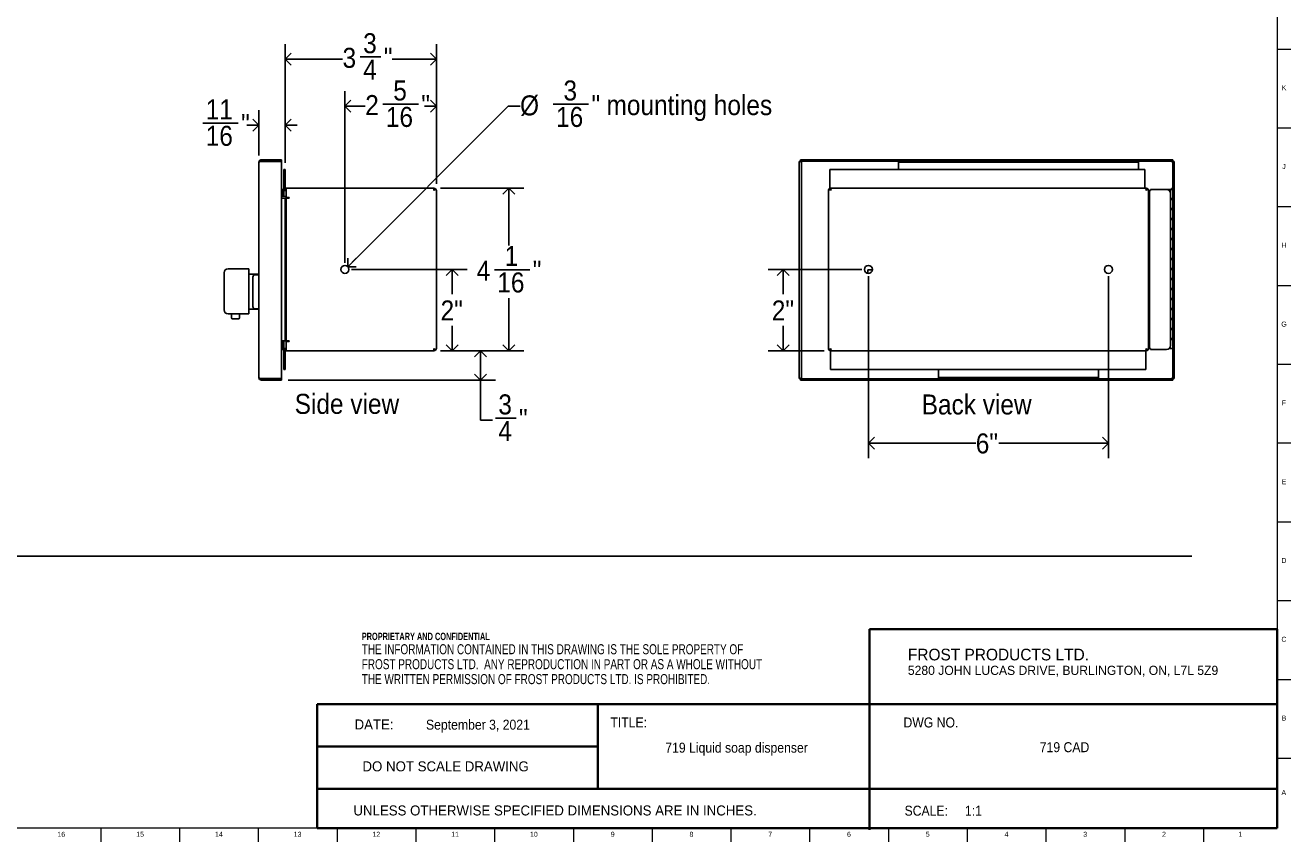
# Model space of a CAD drawing. Header units: inches. Extents: x -14.2 to 47.8, y 0.2 to 35.8.
# Tile 4 of 6: x 16.2 to 47.8, y 0.2 to 20.6. Entities that reach past the tile are written whole.
import ezdxf

# ---------------------------------------------------------------- set-up
doc = ezdxf.new("R2010")
doc.units = ezdxf.units.IN
doc.header["$MEASUREMENT"] = 0
doc.linetypes.add('SLD-Solid', pattern=[0])
for name, color, linetype in [('DIMS', 5, 'SLD-Solid'), ('NOTES', 1, 'SLD-Solid'), ('TITLE', 8, 'SLD-Solid')]:
    doc.layers.add(name, color=color, linetype=linetype)
doc.layers.add('OBJECT', color=7, linetype='SLD-Solid', lineweight=25)
doc.styles.add('SLDTEXTSTYLE0', font='GOTHIC.TTF', dxfattribs={"width": 0.913})
doc.styles.add('SLDTEXTSTYLE1', font='ARIAL.TTF', dxfattribs={"width": 0.948})
doc.styles.add('SLDTEXTSTYLE2', font='ARIALNB.TTF', dxfattribs={"width": 0.87})
doc.styles.add('SLDTEXTSTYLE3', font='ARIALN.TTF', dxfattribs={"width": 0.87})
doc.dimstyles.new('SLDDIMSTYLE0', dxfattribs={"dimtxt": 0.5, "dimasz": 0.3, "dimexe": 0, "dimexo": 0.0625, "dimgap": 0.125, "dimtad": 0, "dimtih": 1, "dimtoh": 1, "dimrnd": 1e-09, "dimzin": 12, "dimdsep": 46, "dimlunit": 5, "dimtxsty": 'SLDTEXTSTYLE0', "dimblk1": 'OPEN90', "dimblk2": 'OPEN90', "dimsah": 1, "dimcen": 0.09, "dimadec": 0, "dimazin": 3, "dimtfac": 1, "dimtofl": 0, "dimtmove": 0, "dimatfit": 3, "dimldrblk": 'OPEN90', "dimfxl": 0, "dimfrac": 2, "dimtolj": 1, "dimtzin": 12, "dimarcsym": 0})
doc.dimstyles.new('SLDDIMSTYLE1', dxfattribs={"dimtxt": 0.5, "dimasz": 0.3, "dimexe": 0, "dimexo": 0.0625, "dimgap": 0.125, "dimtad": 0, "dimtih": 1, "dimtoh": 1, "dimdec": 6, "dimrnd": 1e-09, "dimzin": 12, "dimdsep": 46, "dimlunit": 5, "dimtxsty": 'SLDTEXTSTYLE0', "dimblk1": 'OPEN90', "dimblk2": 'OPEN90', "dimsah": 1, "dimcen": 0.09, "dimadec": 0, "dimazin": 3, "dimtfac": 1, "dimtofl": 0, "dimtmove": 0, "dimatfit": 3, "dimldrblk": 'OPEN90', "dimfxl": 0, "dimfrac": 2, "dimtolj": 1, "dimtzin": 12, "dimarcsym": 0})
doc.dimstyles.new('SLDDIMSTYLE3', dxfattribs={"dimtxt": 0.5, "dimasz": 0.3, "dimexe": 0, "dimexo": 0.0625, "dimgap": 0.125, "dimtad": 0, "dimtih": 1, "dimtoh": 1, "dimdec": 6, "dimrnd": 1e-09, "dimzin": 12, "dimdsep": 46, "dimlunit": 5, "dimtxsty": 'SLDTEXTSTYLE0', "dimblk1": 'OPEN90', "dimblk2": 'OPEN90', "dimsah": 1, "dimcen": 0.09, "dimadec": 0, "dimazin": 3, "dimtfac": 1, "dimtmove": 0, "dimatfit": 0, "dimldrblk": 'OPEN90', "dimfxl": 0, "dimfrac": 2, "dimtolj": 1, "dimtzin": 12, "dimarcsym": 0})
doc.dimstyles.new('SLDDIMSTYLE4', dxfattribs={"dimtxt": 0.5, "dimasz": 0.3, "dimexe": 0, "dimexo": 0.0625, "dimgap": 0.125, "dimtad": 0, "dimtih": 1, "dimtoh": 1, "dimrnd": 1e-09, "dimzin": 12, "dimdsep": 46, "dimlunit": 5, "dimtxsty": 'SLDTEXTSTYLE0', "dimblk1": 'OPEN90', "dimblk2": 'OPEN90', "dimsah": 1, "dimcen": 0, "dimadec": 0, "dimazin": 3, "dimtfac": 1, "dimtofl": 0, "dimtmove": 0, "dimatfit": 3, "dimldrblk": 'OPEN90', "dimfxl": 0, "dimfrac": 2, "dimtolj": 1, "dimtzin": 12, "dimarcsym": 0})

# ---------------------------------------------------------------- blocks, each defined once
blk = doc.blocks.new('SW_NOTE_0_1')
at = {"layer": 'NOTES', "color": 0, "attachment_point": 1, "style": 'SLDTEXTSTYLE1'}
for s, insert, char_height in [('FROST PRODUCTS LTD.', (0, 0.376), 0.29167), ('5280 JOHN LUCAS DRIVE, BURLINGTON, ON, L7L 5Z9', (0, -0.05), 0.22917)]:
    blk.add_mtext(s, dxfattribs=dict(at, insert=insert, char_height=char_height))
blk = doc.blocks.new('SW_NOTE_0_2')
at = {"layer": 'NOTES', "color": 0, "attachment_point": 1}
for s, insert, char_height, style in [('PROPRIETARY AND CONFIDENTIAL', (0, 0.238), 0.18473, 'SLDTEXTSTYLE2'), ('THE INFORMATION CONTAINED IN THIS DRAWING IS THE SOLE PROPERTY OF ', (0, -0.05), 0.25, 'SLDTEXTSTYLE3'), ('FROST PRODUCTS LTD.  ANY REPRODUCTION IN PART OR AS A WHOLE WITHOUT ', (0, -0.423), 0.25, 'SLDTEXTSTYLE3'), ('THE WRITTEN PERMISSION OF FROST PRODUCTS LTD. IS PROHIBITED.', (0, -0.796), 0.25, 'SLDTEXTSTYLE3')]:
    blk.add_mtext(s, dxfattribs=dict(at, insert=insert, char_height=char_height, style=style))
blk = doc.blocks.new('_Open90')
at = {"color": 0, "linetype": 'ByBlock', "lineweight": -2}
for p, q in [((0, 0), (-1, 0)), ((-0.5, 0.5), (0, 0)), ((0, 0), (-0.5, -0.5))]:
    blk.add_line(p, q, dxfattribs=at)
blk = doc.blocks.new('_D_3')
at = {"layer": 'DIMS'}
for p, q in [((26.582, 16.491), (28.667, 16.491)), ((28.292, 16.491), (28.292, 15.056)), ((27.931, 14.454), (28.816, 14.454)), ((28.292, 12.431), (28.292, 13.748)), ((26.582, 12.431), (28.667, 12.431))]:
    blk.add_line(p, q, dxfattribs=at)
at = {"layer": 'DIMS', "xscale": 0.3, "yscale": 0.3}
for p, rotation in [((28.292, 16.491), 90.00000000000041), ((28.292, 12.431), 270.0000000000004)]:
    blk.add_blockref('_Open90', p, dxfattribs=dict(at, rotation=rotation))
at = {"layer": 'DIMS', "char_height": 0.5, "attachment_point": 1, "style": 'SLDTEXTSTYLE0'}
for s, insert in [('1', (28.189, 15.048)), ('4', (27.488, 14.683)), ('"', (28.89, 14.683)), ('16', (28.004, 14.387))]:
    blk.add_mtext(s, dxfattribs=dict(at, insert=insert))
blk = doc.blocks.new('_D_4')
at = {"layer": 'DIMS'}
for p, q in [((26.582, 12.431), (27.958, 12.431)), ((27.583, 12.431), (27.583, 11.699)), ((22.781, 11.699), (27.958, 11.699)), ((27.583, 10.694), (27.583, 11.699)), ((27.883, 10.694), (27.583, 10.694)), ((27.957, 10.745), (28.473, 10.745))]:
    blk.add_line(p, q, dxfattribs=at)
at = {"layer": 'DIMS', "xscale": 0.3, "yscale": 0.3}
for p, rotation in [((27.583, 12.431), 90.00000000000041), ((27.583, 11.699), 270.0000000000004)]:
    blk.add_blockref('_Open90', p, dxfattribs=dict(at, rotation=rotation))
at = {"layer": 'DIMS', "char_height": 0.5, "attachment_point": 1, "style": 'SLDTEXTSTYLE0'}
for s, insert in [('3', (28.03, 11.34)), ('"', (28.546, 10.974)), ('4', (28.03, 10.679))]:
    blk.add_mtext(s, dxfattribs=dict(at, insert=insert))
blk = doc.blocks.new('_D_5')
at = {"layer": 'DIMS'}
for p, q in [((22.702, 17.127), (22.702, 20.093)), ((26.481, 16.598), (26.481, 20.093)), ((22.702, 19.718), (24.136, 19.718)), ((24.579, 19.77), (25.094, 19.77)), ((26.481, 19.718), (25.374, 19.718))]:
    blk.add_line(p, q, dxfattribs=at)
at = {"layer": 'DIMS', "xscale": 0.3, "yscale": 0.3, "rotation": 180.0000000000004}
blk.add_blockref('_Open90', (22.702, 19.718), dxfattribs=at)
at = {"layer": 'DIMS', "xscale": 0.3, "yscale": 0.3}
blk.add_blockref('_Open90', (26.481, 19.718), dxfattribs=at)
at = {"layer": 'DIMS', "char_height": 0.5, "attachment_point": 1, "style": 'SLDTEXTSTYLE0'}
for s, insert in [('3', (24.652, 20.364)), ('3', (24.136, 19.999)), ('"', (25.168, 19.999)), ('4', (24.652, 19.703))]:
    blk.add_mtext(s, dxfattribs=dict(at, insert=insert))
blk = doc.blocks.new('_D_6')
at = {"layer": 'DIMS'}
for p, q in [((22.045, 17.306), (22.045, 18.44)), ((22.702, 17.127), (22.702, 18.44)), ((20.642, 18.116), (21.528, 18.116)), ((22.045, 18.065), (21.807, 18.065)), ((22.702, 18.065), (23.002, 18.065))]:
    blk.add_line(p, q, dxfattribs=at)
at = {"layer": 'DIMS', "xscale": 0.3, "yscale": 0.3}
blk.add_blockref('_Open90', (22.045, 18.065), dxfattribs=at)
at = {"layer": 'DIMS', "xscale": 0.3, "yscale": 0.3, "rotation": 180.0000000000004}
blk.add_blockref('_Open90', (22.702, 18.065), dxfattribs=at)
at = {"layer": 'DIMS', "char_height": 0.5, "attachment_point": 1, "style": 'SLDTEXTSTYLE0'}
for s, insert in [('11', (20.716, 18.711)), ('"', (21.601, 18.345)), ('16', (20.716, 18.05))]:
    blk.add_mtext(s, dxfattribs=dict(at, insert=insert))
blk = doc.blocks.new('_D_7')
at = {"layer": 'DIMS'}
for p, q in [((24.196, 14.627), (24.196, 18.912)), ((26.481, 16.598), (26.481, 18.912)), ((24.196, 18.537), (24.703, 18.537)), ((25.146, 18.589), (26.032, 18.589)), ((26.481, 18.537), (26.311, 18.537))]:
    blk.add_line(p, q, dxfattribs=at)
at = {"layer": 'DIMS', "xscale": 0.3, "yscale": 0.3, "rotation": 180.0000000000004}
blk.add_blockref('_Open90', (24.196, 18.537), dxfattribs=at)
at = {"layer": 'DIMS', "xscale": 0.3, "yscale": 0.3}
blk.add_blockref('_Open90', (26.481, 18.537), dxfattribs=at)
at = {"layer": 'DIMS', "char_height": 0.5, "attachment_point": 1, "style": 'SLDTEXTSTYLE0'}
for s, insert in [('5', (25.404, 19.183)), ('2', (24.703, 18.818)), ('"', (26.105, 18.818)), ('16', (25.219, 18.522))]:
    blk.add_mtext(s, dxfattribs=dict(at, insert=insert))
blk = doc.blocks.new('_D_8')
at = {"layer": 'DIMS'}
for p, q in [((24.363, 14.461), (27.25, 14.461)), ((26.875, 14.461), (26.875, 13.842)), ((26.875, 12.431), (26.875, 13.049)), ((26.582, 12.431), (27.25, 12.431))]:
    blk.add_line(p, q, dxfattribs=at)
at = {"layer": 'DIMS', "xscale": 0.3, "yscale": 0.3}
for p, rotation in [((26.875, 14.461), 90.00000000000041), ((26.875, 12.431), 270.0000000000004)]:
    blk.add_blockref('_Open90', p, dxfattribs=dict(at, rotation=rotation))
at = {"layer": 'DIMS', "insert": (26.587, 13.687), "char_height": 0.5, "attachment_point": 1, "style": 'SLDTEXTSTYLE0'}
blk.add_mtext('2"', dxfattribs=at)
blk = doc.blocks.new('_D_9')
at = {"layer": 'DIMS'}
for p, q in [((24.267, 14.531), (28.273, 18.537)), ((28.273, 18.537), (28.573, 18.537)), ((29.4, 18.589), (30.286, 18.589))]:
    blk.add_line(p, q, dxfattribs=at)
at = {"layer": 'DIMS', "xscale": 0.3, "yscale": 0.3, "rotation": 225.0000000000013}
blk.add_blockref('_Open90', (24.267, 14.531), dxfattribs=at)
at = {"layer": 'DIMS', "char_height": 0.5, "attachment_point": 1, "style": 'SLDTEXTSTYLE0'}
for s, insert in [('3', (29.658, 19.183)), ('%%c', (28.573, 18.81)), ('"', (30.359, 18.818)), (' mounting holes', (30.565, 18.818)), ('16', (29.473, 18.522))]:
    blk.add_mtext(s, dxfattribs=dict(at, insert=insert))
blk = doc.blocks.new('_D_10')
at = {"layer": 'DIMS'}
for p, q in [((37.113, 14.461), (34.778, 14.461)), ((35.153, 14.461), (35.153, 13.842)), ((35.153, 12.431), (35.153, 13.049)), ((36.172, 12.431), (34.778, 12.431))]:
    blk.add_line(p, q, dxfattribs=at)
at = {"layer": 'DIMS', "xscale": 0.3, "yscale": 0.3}
for p, rotation in [((35.153, 14.461, -1.753), 90.0000000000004), ((35.153, 12.431, -1.753), 270.0000000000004)]:
    blk.add_blockref('_Open90', p, dxfattribs=dict(at, rotation=rotation))
at = {"layer": 'DIMS', "insert": (34.865, 13.687), "char_height": 0.5, "attachment_point": 1, "style": 'SLDTEXTSTYLE0'}
blk.add_mtext('2"', dxfattribs=at)
blk = doc.blocks.new('_D_11')
at = {"layer": 'DIMS'}
for p, q in [((37.28, 14.294), (37.28, 9.749)), ((43.28, 14.294), (43.28, 9.749)), ((37.28, 10.124), (39.963, 10.124)), ((43.28, 10.124), (40.538, 10.124))]:
    blk.add_line(p, q, dxfattribs=at)
at = {"layer": 'DIMS', "xscale": 0.3, "yscale": 0.3, "rotation": 180.0000000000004}
blk.add_blockref('_Open90', (37.28, 10.124, -1.753), dxfattribs=at)
at = {"layer": 'DIMS', "xscale": 0.3, "yscale": 0.3}
blk.add_blockref('_Open90', (43.28, 10.124, -1.753), dxfattribs=at)
at = {"layer": 'DIMS', "insert": (39.963, 10.365), "char_height": 0.5, "attachment_point": 1, "style": 'SLDTEXTSTYLE0'}
blk.add_mtext('6"', dxfattribs=at)

msp = doc.modelspace()

# ---------------------------------------------------------------- linework, layer by layer
at = {"color": 7, "linetype": 'SLD-Solid', "lineweight": 25}
for p, q in [((22.0448349, 11.757452), (22.0448349, 17.139652)), ((22.1037349, 17.168652), (22.1037349, 17.198552)), ((22.1037349, 17.198552), (22.6147349, 17.198552)), ((22.1037349, 17.168652), (22.6147349, 17.168652)), ((22.1037349, 17.161581), (22.6147349, 17.161581)), ((22.6147349, 17.198552), (22.6147349, 17.168652)), ((22.6147349, 17.161581), (22.6147349, 11.7355231)), ((35.5469183, 17.161581), (35.5469183, 11.7355231)), ((35.5469183, 17.161581), (35.5768183, 17.161581)), ((35.5838893, 17.198552), (35.5838893, 17.168652)), ((44.8849472, 17.198552), (35.5838893, 17.198552)), ((44.8849472, 17.168652), (35.5838893, 17.168652)), ((35.6058183, 11.757452), (35.6058183, 17.139652)), ((44.8849472, 17.198552), (44.8849472, 17.168652)), ((44.8920183, 16.469581), (44.8920183, 17.161581)), ((44.9219183, 17.161581), (44.8920183, 17.161581)), ((44.9219183, 16.469581), (44.9219183, 17.161581)), ((22.6722349, 16.4896231), (22.6722349, 16.9606231)), ((22.6722349, 16.9606231), (22.7021349, 16.9606231)), ((22.7021349, 16.4896231), (22.7021349, 16.9606231)), ((36.3156183, 16.9606231), (44.1906183, 16.9606231)), ((36.3156183, 16.4896231), (36.3156183, 16.9606231)), ((44.1906183, 16.9606231), (44.1906183, 16.4905231)), ((22.6147349, 16.4605231), (22.6312349, 16.4605231)), ((22.6312349, 16.4605231), (22.6312349, 16.2900074)), ((22.6312349, 16.4605231), (22.6662349, 16.4605231)), ((22.6799256, 16.4605231), (22.6662349, 16.4605231)), ((22.6662349, 16.4605231), (22.6662349, 16.4308487)), ((22.7021349, 16.4896231), (22.6722349, 16.4896231)), ((22.7311349, 16.4606231), (22.7312349, 16.4606231)), ((22.7311349, 16.4606231), (22.7311349, 16.4307231)), ((22.7312349, 16.4905231), (22.7312349, 16.4316231)), ((22.7312349, 16.4905231), (26.4151639, 16.4905231)), ((26.4222349, 16.4316231), (26.4151639, 16.4905231)), ((26.4151639, 16.4905231), (26.4222349, 16.4905231)), ((26.4187534, 16.4606231), (26.4222349, 16.4606231)), ((26.4222349, 16.4905231), (26.4222349, 16.4606231)), ((26.4222349, 16.4606231), (26.4222349, 16.4316231)), ((36.3156183, 16.4896231), (36.3156183, 16.4859312)), ((36.3156183, 16.4606231), (36.3156183, 16.4316231)), ((36.3156183, 16.4606231), (36.3418998, 16.4606231)), ((36.3454893, 16.4905231), (36.3384183, 16.4316231)), ((36.3384183, 16.4905231), (36.3384183, 16.4606231)), ((36.3384183, 16.4905231), (36.3454893, 16.4905231)), ((36.3454893, 16.4905231), (44.2135472, 16.4905231)), ((44.2206183, 16.4316231), (44.2135472, 16.4905231)), ((44.2135472, 16.4905231), (44.2206183, 16.4905231)), ((44.2171368, 16.4606231), (44.2206183, 16.4606231)), ((44.2206183, 16.4905231), (44.2206183, 16.4606231)), ((44.3295183, 16.4605231), (44.3295183, 16.4308487)), ((44.3295183, 16.4605231), (44.3296183, 16.4605231)), ((44.3296183, 16.4308487), (44.3296183, 16.4605231)), ((44.7295183, 16.4605231), (44.3296183, 16.4605231)), ((44.7295183, 16.4605231), (44.8295183, 16.4605231)), ((44.8295183, 16.4605231), (44.8920183, 16.4605231)), ((44.8570183, 16.4855231), (44.8920183, 16.4855231)), ((44.8570183, 16.4605231), (44.8570183, 16.4855231)), ((44.8920183, 16.469581), (44.9219183, 16.469581)), ((44.8920183, 16.4529978), (44.8920183, 16.469581)), ((44.8920183, 16.2355231), (44.8920183, 16.4529978)), ((44.9219183, 16.451581), (44.8920183, 16.451581)), ((44.9219183, 16.469581), (44.9219183, 16.451581)), ((44.9219183, 12.4455231), (44.9219183, 16.451581)), ((22.6147349, 16.2914558), (22.7312349, 16.2812293)), ((22.6147349, 16.2405231), (22.7022349, 16.2405231)), ((22.6662349, 16.2869351), (22.6662349, 16.4308487)), ((22.6662349, 16.4308487), (22.7251349, 16.4308487)), ((22.6961349, 16.4308487), (22.6961349, 16.44225)), ((22.7022349, 16.2405231), (22.7022349, 12.6805231)), ((22.7312349, 16.2405231), (22.7022349, 16.2405231)), ((22.7251349, 16.4308487), (22.7272904, 16.4308487)), ((22.7311349, 16.4307231), (22.7312349, 16.4307231)), ((22.7312349, 16.4316231), (22.7312349, 16.2554731)), ((22.8050849, 16.2554731), (22.7312349, 16.2554731)), ((22.7312349, 16.2405231), (22.7312349, 12.6805231)), ((22.7312349, 16.2405231), (22.7901349, 16.2405231)), ((22.7901349, 16.2405231), (22.8050849, 16.2405231)), ((22.8050849, 16.2405231), (22.8050849, 16.2554731)), ((26.4811349, 16.4316231), (26.4811349, 12.4894231)), ((36.2795183, 16.4316231), (36.2795183, 12.4894231)), ((44.2795183, 12.4894231), (44.2795183, 16.4316231)), ((44.3085183, 16.4308487), (44.2795183, 16.4308487)), ((44.3085183, 12.4901975), (44.3085183, 16.4308487)), ((44.3296183, 16.4308487), (44.3085183, 16.4308487)), ((44.8295183, 12.5605231), (44.8295183, 16.3605231)), ((44.8295183, 16.2355231), (44.8920183, 16.2355231)), ((44.8920183, 16.2105231), (44.8295183, 16.2105231)), ((44.8570183, 16.2105231), (44.8570183, 16.2355231)), ((44.8920183, 16.2105231), (44.8920183, 16.2355231)), ((44.8920183, 15.9855231), (44.8920183, 16.2105231)), ((44.8295183, 15.9855231), (44.8920183, 15.9855231)), ((44.8920183, 15.9605231), (44.8295183, 15.9605231)), ((44.8570183, 15.9605231), (44.8570183, 15.9855231)), ((44.8920183, 15.9605231), (44.8920183, 15.9855231)), ((44.8920183, 15.7355231), (44.8920183, 15.9605231)), ((44.8295183, 15.7355231), (44.8920183, 15.7355231)), ((44.8920183, 15.7105231), (44.8295183, 15.7105231)), ((44.8570183, 15.7105231), (44.8570183, 15.7355231)), ((44.8920183, 15.7105231), (44.8920183, 15.7355231)), ((44.8920183, 15.4855231), (44.8920183, 15.7105231)), ((44.8295183, 15.4855231), (44.8920183, 15.4855231)), ((44.8920183, 15.4605231), (44.8295183, 15.4605231)), ((44.8295183, 15.2355231), (44.8920183, 15.2355231)), ((44.8920183, 15.2105231), (44.8295183, 15.2105231)), ((44.8570183, 15.4605231), (44.8570183, 15.4855231)), ((44.8570183, 15.2105231), (44.8570183, 15.2355231)), ((44.8920183, 15.4605231), (44.8920183, 15.4855231)), ((44.8920183, 15.2355231), (44.8920183, 15.4605231)), ((44.8920183, 15.2105231), (44.8920183, 15.2355231)), ((44.8920183, 14.9855231), (44.8920183, 15.2105231)), ((44.8295183, 14.9855231), (44.8920183, 14.9855231)), ((44.8920183, 14.9605231), (44.8295183, 14.9605231)), ((44.8570183, 14.9605231), (44.8570183, 14.9855231)), ((44.8920183, 14.9605231), (44.8920183, 14.9855231)), ((44.8920183, 14.7355231), (44.8920183, 14.9605231)), ((44.8295183, 14.7355231), (44.8920183, 14.7355231)), ((44.8920183, 14.7105231), (44.8295183, 14.7105231)), ((44.8570183, 14.7105231), (44.8570183, 14.7355231)), ((44.8920183, 14.7105231), (44.8920183, 14.7355231)), ((44.8920183, 14.4855231), (44.8920183, 14.7105231)), ((21.1748349, 13.4522736), (21.1748349, 14.3772736)), ((21.2748349, 14.4772736), (21.7948349, 14.4772736)), ((21.7948349, 14.4772736), (21.7948349, 14.3545507)), ((21.7948349, 13.4295507), (21.7948349, 14.3545507)), ((22.0148349, 14.341052), (21.7948349, 14.341052)), ((21.8948349, 13.536052), (21.8948349, 14.271052)), ((22.0448349, 14.331052), (21.9548349, 14.331052)), ((37.3793043, 14.4539854), (37.2648171, 14.453548)), ((37.2648171, 14.453548), (37.2651685, 14.361558)), ((44.8295183, 14.4855231), (44.8920183, 14.4855231)), ((44.8920183, 14.4605231), (44.8295183, 14.4605231)), ((44.8295183, 14.2355231), (44.8920183, 14.2355231)), ((44.8570183, 14.4605231), (44.8570183, 14.4855231)), ((44.8570183, 14.2105231), (44.8570183, 14.2355231)), ((44.8920183, 14.4605231), (44.8920183, 14.4855231)), ((44.8920183, 14.2355231), (44.8920183, 14.4605231)), ((44.8920183, 14.2105231), (44.8920183, 14.2355231)), ((44.8920183, 14.2105231), (44.8295183, 14.2105231)), ((44.8295183, 13.9855231), (44.8920183, 13.9855231)), ((44.8920183, 13.9605231), (44.8295183, 13.9605231)), ((44.8570183, 13.9605231), (44.8570183, 13.9855231)), ((44.8920183, 13.9855231), (44.8920183, 14.2105231)), ((44.8920183, 13.9605231), (44.8920183, 13.9855231)), ((44.8920183, 13.7355231), (44.8920183, 13.9605231)), ((44.8295183, 13.7355231), (44.8920183, 13.7355231)), ((44.8920183, 13.7105231), (44.8295183, 13.7105231)), ((44.8570183, 13.7105231), (44.8570183, 13.7355231)), ((44.8920183, 13.7105231), (44.8920183, 13.7355231)), ((44.8920183, 13.4855231), (44.8920183, 13.7105231)), ((21.7948349, 13.3522736), (21.2748349, 13.3522736)), ((21.3630357, 13.3522736), (21.3630357, 13.2522736)), ((21.5630357, 13.2522736), (21.5630357, 13.3522736)), ((21.7948349, 13.466052), (22.0148349, 13.466052)), ((21.7948349, 13.4295507), (21.7948349, 13.3522736)), ((21.9548349, 13.476052), (22.0448349, 13.476052)), ((44.8295183, 13.4855231), (44.8920183, 13.4855231)), ((44.8920183, 13.4605231), (44.8295183, 13.4605231)), ((44.8570183, 13.4605231), (44.8570183, 13.4855231)), ((44.8920183, 13.4605231), (44.8920183, 13.4855231)), ((44.8920183, 13.2355231), (44.8920183, 13.4605231)), ((21.4630357, 13.2272736), (21.3880357, 13.2272736)), ((21.5380357, 13.2272736), (21.4630357, 13.2272736)), ((44.8295183, 13.2355231), (44.8920183, 13.2355231)), ((44.8920183, 13.2105231), (44.8295183, 13.2105231)), ((44.8295183, 12.9855231), (44.8920183, 12.9855231)), ((44.8570183, 13.2105231), (44.8570183, 13.2355231)), ((44.8570183, 12.9605231), (44.8570183, 12.9855231)), ((44.8920183, 13.2105231), (44.8920183, 13.2355231)), ((44.8920183, 12.9855231), (44.8920183, 13.2105231)), ((44.8920183, 12.9605231), (44.8920183, 12.9855231)), ((22.7022349, 12.6805231), (22.6147349, 12.6805231)), ((22.6312349, 12.6805231), (22.6312349, 12.4605231)), ((22.6662349, 12.4901975), (22.6662349, 12.6805231)), ((22.7022349, 12.6805231), (22.7312349, 12.6805231)), ((22.7901349, 12.6805231), (22.7312349, 12.6805231)), ((22.7312349, 12.6655731), (22.7312349, 12.4894231)), ((22.7312349, 12.6655731), (22.8050849, 12.6655731)), ((22.8050849, 12.6805231), (22.7901349, 12.6805231)), ((22.8050849, 12.6655731), (22.8050849, 12.6805231)), ((44.8920183, 12.9605231), (44.8295183, 12.9605231)), ((44.8295183, 12.7355231), (44.8920183, 12.7355231)), ((44.8920183, 12.7105231), (44.8295183, 12.7105231)), ((44.8570183, 12.7105231), (44.8570183, 12.7355231)), ((44.8920183, 12.7355231), (44.8920183, 12.9605231)), ((44.8920183, 12.7105231), (44.8920183, 12.7355231)), ((44.8920183, 12.4855231), (44.8920183, 12.7105231)), ((22.6312349, 12.4855231), (22.6147349, 12.4855231)), ((22.6312349, 12.4605231), (22.6662349, 12.4605231)), ((22.6662349, 12.4901975), (22.7251349, 12.4901975)), ((22.6662349, 12.4901975), (22.6662349, 12.4605231)), ((22.6799256, 12.4605231), (22.6662349, 12.4605231)), ((22.7021349, 12.4314231), (22.6722349, 12.4314231)), ((22.6722349, 11.9604231), (22.6722349, 12.4314231)), ((22.6961349, 12.4787962), (22.6961349, 12.4901975)), ((22.7021349, 11.9604231), (22.7021349, 12.4314231)), ((22.7251349, 12.4901975), (22.7272904, 12.4901975)), ((22.7251349, 12.4305231), (22.7251349, 12.4597956)), ((22.7312349, 12.4305231), (22.7251349, 12.4305231)), ((22.7311349, 12.4604231), (22.7311349, 12.4903231)), ((22.7312349, 12.4903231), (22.7311349, 12.4903231)), ((22.7312349, 12.4604231), (22.7311349, 12.4604231)), ((22.7312349, 12.4305231), (22.7312349, 12.4894231)), ((22.7312349, 12.4305231), (26.4151639, 12.4305231)), ((26.4222349, 12.4894231), (26.4151639, 12.4305231)), ((26.4151639, 12.4305231), (26.4222349, 12.4305231)), ((26.4222349, 12.4604231), (26.4187534, 12.4604231)), ((26.4222349, 12.4604231), (26.4222349, 12.4894231)), ((26.4222349, 12.4305231), (26.4222349, 12.4604231)), ((36.3356183, 12.4604231), (36.3356183, 12.4894231)), ((36.3418998, 12.4604231), (36.3356183, 12.4604231)), ((36.3356183, 11.9604231), (36.3356183, 12.4305897)), ((36.3454893, 12.4305231), (36.3384183, 12.4894231)), ((36.3384183, 12.4305231), (36.3384183, 12.4604231)), ((36.3384183, 12.4305231), (36.3454893, 12.4305231)), ((36.3454893, 12.4305231), (44.2135472, 12.4305231)), ((44.2106183, 12.4305231), (44.2106183, 11.9604231)), ((44.2206183, 12.4894231), (44.2135472, 12.4305231)), ((44.2135472, 12.4305231), (44.2206183, 12.4305231)), ((44.2171368, 12.4604231), (44.2206183, 12.4604231)), ((44.2206183, 12.4305231), (44.2206183, 12.4604231)), ((44.3085183, 12.4901975), (44.2795183, 12.4901975)), ((44.3296183, 12.4901975), (44.3085183, 12.4901975)), ((44.3295183, 12.4901975), (44.3295183, 12.4605231)), ((44.3295183, 12.4605231), (44.3296183, 12.4605231)), ((44.3296183, 12.4605231), (44.3296183, 12.4901975)), ((44.7295183, 12.4605231), (44.3296183, 12.4605231)), ((44.8920183, 12.4855231), (44.795662, 12.4855231)), ((44.8920183, 12.4455231), (44.8920183, 12.4855231)), ((44.8920183, 12.4455231), (44.9219183, 12.4455231)), ((44.8920183, 12.4275231), (44.8920183, 12.4455231)), ((44.9219183, 12.4275231), (44.8920183, 12.4275231)), ((44.8920183, 11.7355231), (44.8920183, 12.4275231)), ((44.9219183, 12.4455231), (44.9219183, 12.4275231)), ((44.9219183, 11.7355231), (44.9219183, 12.4275231)), ((22.1037349, 11.7355231), (22.6147349, 11.7355231)), ((22.1037349, 11.728452), (22.1037349, 11.698552)), ((22.1037349, 11.728452), (22.6147349, 11.728452)), ((22.5191167, 11.7355231), (22.5191167, 11.728452)), ((22.6147349, 11.698552), (22.6147349, 11.728452)), ((22.6722349, 11.9604231), (22.7021349, 11.9604231)), ((35.5469183, 11.7355231), (35.5768183, 11.7355231)), ((35.5838893, 11.698552), (35.5838893, 11.728452)), ((35.5838893, 11.728452), (44.8849472, 11.728452)), ((44.2106183, 11.9604231), (36.3356183, 11.9604231)), ((39.0294183, 11.9604231), (39.0294183, 11.787352)), ((39.0294183, 11.758352), (39.0294183, 11.787352)), ((39.0294183, 11.728452), (39.0294183, 11.758352)), ((39.0294183, 11.758352), (39.1294183, 11.758352)), ((39.1294183, 11.758352), (39.1294183, 11.728452)), ((39.1294183, 11.758352), (42.9294183, 11.758352)), ((42.9294183, 11.728452), (42.9294183, 11.758352)), ((42.9294183, 11.758352), (43.0294183, 11.758352)), ((43.0294183, 11.787352), (43.0294183, 11.9604231)), ((43.0294183, 11.787352), (43.0294183, 11.758352)), ((43.0294183, 11.758352), (43.0294183, 11.728452)), ((44.8849472, 11.698552), (44.8849472, 11.728452)), ((44.9219183, 11.7355231), (44.8920183, 11.7355231)), ((22.1037349, 11.698552), (22.6147349, 11.698552)), ((35.5838893, 11.698552), (44.8849472, 11.698552))]:
    msp.add_line(p, q, dxfattribs=at)
at = {"color": 8, "linetype": 'SLD-Solid', "lineweight": 25}
for p, q in [((36.3281611, 16.4896231), (36.3156183, 16.4896231)), ((44.8295183, 16.4605231), (44.8295183, 16.3605231)), ((22.7251349, 16.4308487), (22.7251349, 16.2817648)), ((22.0148349, 14.331052), (22.0148349, 14.341052)), ((22.0148349, 13.466052), (22.0148349, 13.476052)), ((22.7251349, 12.6805231), (22.7251349, 12.4901975)), ((22.1336349, 11.728452), (22.1336349, 11.7355231)), ((22.4191167, 11.728452), (22.4191167, 11.7355231))]:
    msp.add_line(p, q, dxfattribs=at)
at = {"color": 7, "linetype": 'SLD-Solid', "lineweight": 25}
for centre in [(24.1961349, 14.4605231), (37.2795183, 14.4605231), (43.2795183, 14.4605231)]:
    msp.add_circle(centre, 0.1, dxfattribs=at)
for centre, radius, start, end in [((22.7311349, 16.4896231), 0.0589, 180, 270), ((22.7311349, 16.4896231), 0.029, 180, 270), ((26.4222349, 16.4316231), 0.0589, 0, 90), ((26.4222349, 16.4316231), 0.029, 0, 90), ((36.3384183, 16.4316231), 0.0589, 90, 180), ((36.3384183, 16.4316231), 0.029, 141.83243962, 180), ((44.2206183, 16.4316231), 0.0589, 0, 90), ((44.2206183, 16.4316231), 0.029, 0, 90), ((44.7295183, 16.3605231), 0.1, 0, 90), ((21.2748349, 14.3772736), 0.1, 90, 180), ((21.9548349, 14.271052), 0.06, 90, 180), ((22.0148349, 14.311052), 0.03, 41.8103149, 90), ((21.2748349, 13.4522736), 0.1, 180, 270), ((21.9548349, 13.536052), 0.06, 180, 270), ((22.0148349, 13.496052), 0.03, 270, 318.1896851), ((21.3880357, 13.2522736), 0.025, 180, 270), ((21.5380357, 13.2522736), 0.025, 270, 0), ((22.7311349, 12.4314231), 0.0589, 90, 180), ((22.7311349, 12.4314231), 0.029, 90, 180), ((26.4222349, 12.4894231), 0.029, 270, 0), ((26.4222349, 12.4894231), 0.0589, 270, 0), ((36.3384183, 12.4894231), 0.0589, 180, 270), ((36.3384183, 12.4894231), 0.029, 180, 270), ((44.2206183, 12.4894231), 0.029, 270, 0), ((44.2206183, 12.4894231), 0.0589, 270, 0), ((44.7295183, 12.5605231), 0.1, 270, 0), ((22.1336349, 11.787352), 0.0589, 241.63608107, 270)]:
    msp.add_arc(centre, radius, start, end, dxfattribs=at)
for points, knots in [([(22.0448349, 17.139652), (22.0448349, 17.147362), (22.0463679, 17.155069), (22.0522689, 17.1693152), (22.0566345, 17.1758488), (22.0675381, 17.1867524), (22.0740718, 17.191118), (22.088318, 17.197019), (22.0960249, 17.198552), (22.1037349, 17.198552)], [0, 0, 0, 0, 0.25, 0.25, 0.5, 0.5, 0.75, 0.75, 1, 1, 1, 1]), ([(22.1037349, 17.161581), (22.0960249, 17.1597535), (22.088318, 17.1579261), (22.0740718, 17.1542713), (22.0675381, 17.1524439), (22.0566345, 17.1487891), (22.0522689, 17.1469617), (22.0463679, 17.1433068), (22.0448349, 17.1414794), (22.0448349, 17.139652)], [0, 0, 0, 0, 0.25, 0.25, 0.5, 0.5, 0.75, 0.75, 1, 1, 1, 1]), ([(22.0803555, 17.1558579), (22.0812427, 17.1573463), (22.084071, 17.1620909), (22.092468, 17.167267), (22.0999793, 17.1681903), (22.1037349, 17.168652)], [0, 0, 0, 0, 0.1860211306, 0.5930105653, 1, 1, 1, 1]), ([(22.0803555, 17.1558579), (22.0806342, 17.1559382), (22.0872584, 17.1578459), (22.0956737, 17.1597535), (22.1037349, 17.161581)], [0, 0, 0, 0, 0.0420769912, 1, 1, 1, 1]), ([(35.5768183, 17.161581), (35.5768183, 17.1579261), (35.5799437, 17.1542713), (35.5906807, 17.1469617), (35.5982261, 17.1433068), (35.6058183, 17.139652)], [0, 0, 0, 0, 0.5, 0.5, 1, 1, 1, 1]), ([(35.6058183, 17.139652), (35.6039906, 17.1434487), (35.6021634, 17.1472427), (35.5985086, 17.154257), (35.5966812, 17.1574739), (35.5930264, 17.1628424), (35.591199, 17.1649918), (35.5875442, 17.1678972), (35.585717, 17.168652), (35.5838893, 17.168652)], [0, 0, 0, 0, 0.25, 0.25, 0.5, 0.5, 0.75, 0.75, 1, 1, 1, 1]), ([(44.8849472, 17.168652), (44.8812924, 17.168652), (44.8776376, 17.1655266), (44.8703279, 17.1547896), (44.8666731, 17.1472442), (44.8630183, 17.139652)], [0, 0, 0, 0, 0.5, 0.5, 1, 1, 1, 1]), ([(44.8630183, 17.139652), (44.8668149, 17.1414797), (44.870609, 17.1433068), (44.8776232, 17.1469617), (44.8808401, 17.1487891), (44.8862086, 17.1524439), (44.8883581, 17.1542713), (44.8912635, 17.1579261), (44.8920183, 17.1597533), (44.8920183, 17.161581)], [0, 0, 0, 0, 0.25, 0.25, 0.5, 0.5, 0.75, 0.75, 1, 1, 1, 1]), ([(22.0448349, 11.757452), (22.0448349, 11.7556246), (22.0463679, 11.7537972), (22.0522689, 11.7501424), (22.0566345, 11.748315), (22.0675381, 11.7446601), (22.0740718, 11.7428327), (22.088318, 11.7391779), (22.0960249, 11.7373505), (22.1037349, 11.7355231)], [0, 0, 0, 0, 0.25, 0.25, 0.5, 0.5, 0.75, 0.75, 1, 1, 1, 1]), ([(22.1037349, 11.698552), (22.0960249, 11.698552), (22.088318, 11.700085), (22.0740718, 11.705986), (22.0675381, 11.7103516), (22.0566345, 11.7212552), (22.0522689, 11.7277889), (22.0463679, 11.7420351), (22.0448349, 11.749742), (22.0448349, 11.757452)], [0, 0, 0, 0, 0.25, 0.25, 0.5, 0.5, 0.75, 0.75, 1, 1, 1, 1]), ([(22.1037349, 11.728452), (22.0999793, 11.7289137), (22.092468, 11.7298371), (22.084071, 11.7350131), (22.0812427, 11.7397578), (22.0803555, 11.7412461)], [0, 0, 0, 0, 0.4069894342, 0.8139788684, 1, 1, 1, 1]), ([(35.6058183, 11.757452), (35.5982261, 11.7537972), (35.5906807, 11.7501424), (35.5799437, 11.7428327), (35.5768183, 11.7391779), (35.5768183, 11.7355231)], [0, 0, 0, 0, 0.5, 0.5, 1, 1, 1, 1]), ([(35.5838893, 11.728452), (35.585717, 11.728452), (35.5875442, 11.7292068), (35.591199, 11.7321122), (35.5930264, 11.7342617), (35.5966812, 11.7396302), (35.5985086, 11.7428471), (35.6021634, 11.7498613), (35.6039906, 11.7536554), (35.6058183, 11.757452)], [0, 0, 0, 0, 0.25, 0.25, 0.5, 0.5, 0.75, 0.75, 1, 1, 1, 1]), ([(44.8920183, 11.7355231), (44.8920183, 11.7373508), (44.8912635, 11.7391779), (44.8883581, 11.7428327), (44.8862086, 11.7446601), (44.8808401, 11.748315), (44.8776232, 11.7501424), (44.870609, 11.7537972), (44.8668149, 11.7556243), (44.8630183, 11.757452)], [0, 0, 0, 0, 0.25, 0.25, 0.5, 0.5, 0.75, 0.75, 1, 1, 1, 1]), ([(44.8630183, 11.757452), (44.8666731, 11.7498598), (44.8703279, 11.7423144), (44.8776376, 11.7315774), (44.8812924, 11.728452), (44.8849472, 11.728452)], [0, 0, 0, 0, 0.5, 0.5, 1, 1, 1, 1])]:
    msp.add_open_spline(points, degree=3, knots=knots, dxfattribs=at)
at = {"layer": 'DIMS'}
msp.add_line((1.5611925, 7.295932), (45.3628802, 7.295932), dxfattribs=at)
at = {"layer": 'OBJECT', "linetype": 'SLD-Solid', "lineweight": 25}
for p, q in [((22.1492532, 17.168652), (22.1492532, 17.161581)), ((22.6147349, 17.168652), (22.6147349, 17.161581)), ((38.0294183, 17.168652), (38.0294183, 17.138752)), ((44.0294183, 17.168652), (38.0294183, 17.168652)), ((44.0294183, 17.138752), (38.0294183, 17.138752)), ((38.0294183, 17.138752), (38.0294183, 17.109752)), ((38.0294183, 16.9606231), (38.0294183, 17.109752)), ((44.0294183, 17.168652), (44.0294183, 17.138752)), ((44.0294183, 17.138752), (44.0294183, 17.109752)), ((44.0294183, 16.9606231), (44.0294183, 17.109752))]:
    msp.add_line(p, q, dxfattribs=at)
msp.add_arc((22.1492532, 17.109752), 0.0589, 90, 118.3639189, dxfattribs=at)
at = {"layer": 'TITLE', "linetype": 'SLD-Solid', "lineweight": 18}
for p, q in [((47.5, 35.5), (47.5, 0.5)), ((47.5, 19.9685039), (47.8346457, 19.9685039)), ((47.5000394, 18), (47.4999606, 18)), ((47.5, 18), (47.8346457, 18)), ((47.5, 16.0314961), (47.8346457, 16.0314961)), ((47.5, 14.0629921), (47.8346457, 14.0629921)), ((47.5, 12.0944882), (47.8346457, 12.0944882)), ((47.5, 10.1259843), (47.8346457, 10.1259843)), ((47.5, 8.1574803), (47.8346457, 8.1574803)), ((47.5, 6.1889764), (47.8346457, 6.1889764)), ((47.5, 4.2204724), (47.8346457, 4.2204724)), ((47.5, 2.2519685), (47.8346457, 2.2519685)), ((47.5, 0.5), (0.5, 0.5)), ((18.0944882, 0.5), (18.0944882, 0.1653543)), ((20.0629921, 0.5), (20.0629921, 0.1653543)), ((22.0314961, 0.5), (22.0314961, 0.1653543)), ((24, 0.4999606), (24, 0.5000394)), ((24, 0.5), (24, 0.1653543)), ((25.9685039, 0.5), (25.9685039, 0.1653543)), ((27.9370079, 0.5), (27.9370079, 0.1653543)), ((29.9055118, 0.5), (29.9055118, 0.1653543)), ((31.8740157, 0.5), (31.8740157, 0.1653543)), ((33.8425197, 0.5), (33.8425197, 0.1653543)), ((35.8110236, 0.5), (35.8110236, 0.1653543)), ((37.7795276, 0.5), (37.7795276, 0.1653543)), ((39.7480315, 0.5), (39.7480315, 0.1653543)), ((41.7165354, 0.5), (41.7165354, 0.1653543)), ((43.6850394, 0.5), (43.6850394, 0.1653543)), ((45.6535433, 0.5), (45.6535433, 0.1653543))]:
    msp.add_line(p, q, dxfattribs=at)
at = {"layer": 'TITLE', "lineweight": 35}
for p, q in [((47.4999317, 5.4753604), (37.3105351, 5.4753604)), ((37.3105351, 5.4753604), (37.3105351, 0.4636772)), ((47.4999317, 5.4753604), (47.5, 0.5)), ((23.5059791, 3.5979637), (23.5059791, 0.5)), ((30.518223, 3.5979637), (23.5059791, 3.5979637)), ((30.518223, 3.5979637), (47.4997616, 3.5979648)), ((30.518223, 1.4876118), (30.518223, 3.5979637)), ((30.518223, 2.5427877), (23.5059791, 2.5427877)), ((30.518223, 1.4876118), (23.5059791, 1.4876118)), ((30.518223, 1.4876118), (47.4999865, 1.4876118)), ((23.5059791, 0.5), (47.5, 0.5))]:
    msp.add_line(p, q, dxfattribs=at)

# ---------------------------------------------------------------- block references
at = {"layer": 'NOTES'}
for name, p in [('SW_NOTE_0_2', (24.6159726, 5.1481527)), ('SW_NOTE_0_1', (38.2661316, 4.6105228))]:
    msp.add_blockref(name, p, dxfattribs=at)

# ---------------------------------------------------------------- texts
for s, insert, char_height, attachment_point, style in [('Side view', (22.9402143, 11.3534298), 0.5, 1, 'SLDTEXTSTYLE0'), ('Back view', (38.6109815, 11.3383561), 0.5, 1, 'SLDTEXTSTYLE0'), ('DATE:', (24.4368251, 3.2193046), 0.25, 1, 'SLDTEXTSTYLE1'), ('September 3, 2021', (27.5200626, 3.2135958), 0.25, 2, 'SLDTEXTSTYLE0'), ('TITLE:', (30.8307373, 3.2682756), 0.25, 1, 'SLDTEXTSTYLE0'), ('DWG NO.', (38.1561831, 3.2682756), 0.25, 1, 'SLDTEXTSTYLE0'), ('719 Liquid soap dispenser', (33.9843804, 2.6388861), 0.25, 2, 'SLDTEXTSTYLE0'), ('719 CAD', (42.1817258, 2.6510344), 0.25, 2, 'SLDTEXTSTYLE0'), ('DO NOT SCALE DRAWING', (26.713067, 2.1722148), 0.25, 2, 'SLDTEXTSTYLE1'), ('UNLESS OTHERWISE SPECIFIED DIMENSIONS ARE IN INCHES.', (24.4082978, 1.0702903), 0.25, 1, 'SLDTEXTSTYLE1'), ('SCALE:     1:1', (38.1831753, 1.0645816), 0.25, 1, 'SLDTEXTSTYLE0')]:
    msp.add_mtext(s, dxfattribs=dict(at, insert=insert, char_height=char_height, attachment_point=attachment_point, style=style))
at = {"layer": 'TITLE', "char_height": 0.125, "attachment_point": 2, "style": 'SLDTEXTSTYLE0'}
for s, insert in [('K', (47.6669611, 19.0641299)), ('J', (47.6662233, 17.095626)), ('H', (47.667019, 15.127122)), ('G', (47.6669033, 13.1586181)), ('F', (47.6659918, 11.1901142)), ('E', (47.6675688, 9.2216102)), ('D', (47.6658327, 7.2531063)), ('C', (47.6660208, 5.2846024)), ('B', (47.6663969, 3.3160984)), ('A', (47.6622736, 1.4558622)), ('16', (17.1077189, 0.4125551)), ('15', (19.0762228, 0.4125551)), ('14', (21.0447267, 0.4125551)), ('13', (23.0132307, 0.4125551)), ('12', (24.9817346, 0.4125551)), ('11', (26.9502385, 0.4125551)), ('10', (28.9187425, 0.4125551)), ('9', (30.8885051, 0.4125551)), ('8', (32.857009, 0.4125551)), ('7', (34.825513, 0.4125551)), ('6', (36.7940169, 0.4125551)), ('5', (38.7625208, 0.4125551)), ('4', (40.7310248, 0.4125551)), ('3', (42.6995287, 0.4125551)), ('2', (44.6680327, 0.4125551)), ('1', (46.575513, 0.4125551))]:
    msp.add_mtext(s, dxfattribs=dict(at, insert=insert))

# ---------------------------------------------------------------- dimensions: what is measured, and where the dimension line sits
at = {"layer": 'DIMS'}
for base, p1, p2, dimstyle, picture, middle in [((26.4811349, 19.7183365), (22.7021349, 16.9606231), (26.4811349, 16.4316231), 'SLDDIMSTYLE1', '_D_5', (24.7549097, 19.7183365)), ((26.4811349, 18.5372341), (24.1961349, 14.4605231), (26.4811349, 16.4316231), 'SLDDIMSTYLE1', '_D_7', (25.5072139, 18.5372341)), ((22.0448349, 18.0647932), (22.7021349, 16.9606231), (22.0448349, 17.139652), 'SLDDIMSTYLE3', '_D_6', (21.1882377, 18.0647932)), ((43.2795183, 10.1236495), (37.2795183, 14.4605231), (43.2795183, 14.4605231), 'SLDDIMSTYLE0', '_D_11', (40.2505647, 10.1236495))]:
    dim = msp.add_linear_dim(base=base, p1=p1, p2=p2, dimstyle=dimstyle, dxfattribs=at)
    dim.commit()
    dim.dimension.update_dxf_attribs({"geometry": picture, "text_midpoint": middle, "dimtype": 160})
dim = msp.add_diameter_dim_2p(p1=(24.1254242, 14.3898124), p2=(24.2668456, 14.5312338), text='<> mounting holes', dimstyle='SLDDIMSTYLE4', dxfattribs=at)
dim.commit()
dim.dimension.update_dxf_attribs({"geometry": '_D_9', "text_midpoint": (32.1318217, 18.5372341), "dimtype": 163})
for base, p1, p2, dimstyle, picture, middle in [((28.2921585, 12.4305231), (26.4151639, 16.4905231), (26.4151639, 12.4305231), 'SLDDIMSTYLE1', '_D_3', (28.2921585, 14.4023475)), ((26.8748357, 14.4605231), (26.4151639, 12.4305231), (24.1961349, 14.4605231), 'SLDDIMSTYLE0', '_D_8', (26.8748357, 13.4455231)), ((35.1531181, 12.4305231), (37.2795183, 14.4605231), (36.3384183, 12.4305231), 'SLDDIMSTYLE0', '_D_10', (35.1531181, 13.4455231)), ((27.5834971, 11.698552), (26.4151639, 12.4305231), (22.6147349, 11.698552), 'SLDDIMSTYLE1', '_D_4', (27.5834971, 10.6937497))]:
    dim = msp.add_linear_dim(base=base, p1=p1, p2=p2, angle=90, dimstyle=dimstyle, dxfattribs=at)
    dim.commit()
    dim.dimension.update_dxf_attribs({"geometry": picture, "text_midpoint": middle, "dimtype": 160})

doc.saveas('drawing.dxf')
